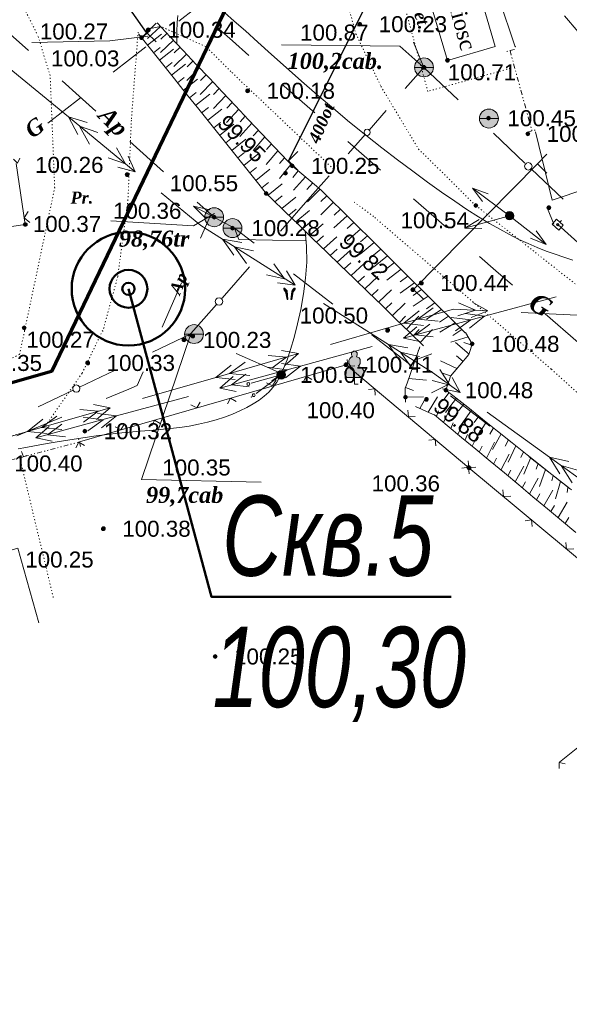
# Model space of a CAD drawing. Header units: millimetres. Extents: x 9396 to 25236, y 15106 to 31102.
# Tile 196 of 256: x 11313 to 11371, y 16550 to 16654. Entities that reach past the tile are written whole.
import ezdxf
from ezdxf.enums import TextEntityAlignment as Align

# ---------------------------------------------------------------- set-up
doc = ezdxf.new("R2010")
doc.units = ezdxf.units.MM
for name, pattern in [('DIVIDE', [1.25, 0.5, -0.25, 0, -0.25, 0, -0.25]), ('DOT', [0.25, 0, -0.25]), ('HIDDEN', [0.375, 0.25, -0.125])]:
    doc.linetypes.add(name, pattern=pattern)
for name, color, linetype, lineweight, true_color in [('1001010', 7, 'Continuous', 9, 0x000000), ('10010110', 7, 'Continuous', 20, 0xa25100), ('10010212', 7, 'Continuous', 9, 0x000000), ('1060000', 7, 'Continuous', 9, 0x000000), ('1070000', 7, 'DOT', 9, 0x000000), ('2030012', 7, 'Continuous', 9, 0x000000), ('21100200', 7, 'HIDDEN', 0, 0x800080), ('3000105', 7, 'DIVIDE', 9, 0x000000), ('3000113', 7, 'Continuous', 9, 0x000000), ('3000130', 7, 'Continuous', 9, 0x000000), ('3000220', 7, 'Continuous', 9, 0x000000), ('3000260', 7, 'Continuous', 9, 0x000000), ('4000210', 7, 'Continuous', 9, 0x000000), ('4000340', 7, 'HIDDEN', 9, 0x000000), ('5010210', 7, 'Continuous', 20, 0x008000), ('5010220', 7, 'Continuous', 30, 0x000000), ('5010420', 7, 'Continuous', 9, 0x000000), ('6011210', 1, 'Continuous', 9, 0xff0000), ('6011300', 1, 'Continuous', 20, 0xff0000), ('8010120', 7, 'Continuous', 20, 0x0080ff), ('9010110', 7, 'Continuous', 9, 0x000000), ('9010120', 7, 'Continuous', 20, 0x000000)]:
    doc.layers.add(name, color=color, linetype=linetype, lineweight=lineweight, true_color=true_color)
for name, color, linetype, lineweight in [('геология', 6, 'Continuous', 50), ('Канализация', 1, 'Continuous', 70), ('Размер', 6, 'Continuous', 18)]:
    doc.layers.add(name, color=color, linetype=linetype, lineweight=lineweight)
doc.styles.add('1', font='timesbi.ttf', dxfattribs={"height": 0.00127})
doc.styles.add('11', font='times.ttf', dxfattribs={"height": 0.001693})
doc.styles.add('12', font='timesbi.ttf', dxfattribs={"height": 0.001693})
doc.styles.add('2', font='timesbi.ttf', dxfattribs={"height": 0.001693})
doc.styles.add('F2', font='arial.ttf', dxfattribs={"height": 0.001693})
doc.styles.add('style1', font='ARIALNI.TTF')

# ---------------------------------------------------------------- blocks, each defined once
blk = doc.blocks.new('SYMBOL21100200')
at = {"true_color": 0x800080}
h = blk.add_hatch(color=216, dxfattribs=at)
edge = h.paths.add_edge_path()
edge.add_arc((0, 0), 0.1, 0, 360)
at = {"color": 216, "linetype": 'Continuous', "lineweight": 0, "true_color": 0x800080}
blk.add_circle((0, 0), 0.1, dxfattribs=at)
blk = doc.blocks.new('SYMBOL4000210')
at = {"true_color": 0xffffff}
blk.add_hatch(color=7, dxfattribs=at).paths.add_polyline_path([(0.05, 1.75), (-0.05, 1.75), (-0.15, 1.65), (-0.15, 1.55), (-0.1, 1.45), (-0.15, 1.45), (-0.25, 1.35), (-0.3, 1.25), (-0.3, 1.1), (-0.25, 1), (-0.2, 0.95), (-0.3, 0.9), (-0.35, 0.85), (-0.4, 0.8), (-0.5, 0.65), (-0.5, 0.5), (-0.4, 0.35), (-0.3, 0.35), (-0.1, 0.35), (0, 0.35), (0.15, 0.35), (0.4, 0.35), (0.45, 0.4), (0.5, 0.5), (0.5, 0.7), (0.4, 0.85), (0.2, 0.95), (0.25, 1), (0.3, 1.1), (0.3, 1.3), (0.25, 1.4), (0.1, 1.45), (0.15, 1.55), (0.15, 1.65)])
at = {"color": 18, "linetype": 'Continuous', "lineweight": 0, "true_color": 0x000000, "flags": 128}
blk.add_lwpolyline([(0.05, 1.75), (-0.05, 1.75), (-0.15, 1.65), (-0.15, 1.55), (-0.1, 1.45), (-0.15, 1.45), (-0.25, 1.35), (-0.3, 1.25), (-0.3, 1.1), (-0.25, 1), (-0.2, 0.95), (-0.3, 0.9), (-0.35, 0.85), (-0.4, 0.8), (-0.5, 0.65), (-0.5, 0.5), (-0.4, 0.35), (-0.3, 0.35), (-0.1, 0.35), (0, 0.35), (0.15, 0.35), (0.4, 0.35), (0.45, 0.4), (0.5, 0.5), (0.5, 0.7), (0.4, 0.85), (0.2, 0.95), (0.25, 1), (0.3, 1.1), (0.3, 1.3), (0.25, 1.4), (0.1, 1.45), (0.15, 1.55), (0.15, 1.65), (0.05, 1.75)], close=True, dxfattribs=at)
blk.add_lwpolyline([(0, 0.35), (0, 0), (0.2, 0)], dxfattribs=at)
blk = doc.blocks.new('SYMBOL5010420')
at = {"true_color": 0xffffff}
h = blk.add_hatch(color=7, dxfattribs=at)
edge = h.paths.add_edge_path()
edge.add_arc((0, 0), 0.5, 0, 360)
at = {"color": 18, "linetype": 'Continuous', "lineweight": 9, "true_color": 0x000000, "flags": 128}
blk.add_lwpolyline([(-0.5, 0), (0.5, 0)], dxfattribs=at)
at = {"color": 18, "linetype": 'Continuous', "lineweight": 9, "true_color": 0x000000}
blk.add_circle((0, 0), 0.5, dxfattribs=at)
blk = doc.blocks.new('SYMBOL4000340')
at = {"true_color": 0x000000}
for points in [[(-0.075, 0), (-0.125, 0.45), (-0.2, 0.55), (-0.25, 0.6), (-0.3, 0.6), (-0.3, 0.55), (-0.275, 0.5), (-0.2, 0.4), (-0.125, 0)], [(0.075, 0), (0.125, 0.425), (0.15, 0.475), (0.2, 0.55), (0.25, 0.6), (0.3, 0.6), (0.3, 0.55), (0.275, 0.5), (0.2, 0.4), (0.125, 0)]]:
    blk.add_hatch(color=18, dxfattribs=at).paths.add_polyline_path(points)
at = {"color": 18, "linetype": 'Continuous', "lineweight": 0, "true_color": 0x000000, "flags": 128}
for points in [[(-0.075, 0), (-0.125, 0.45), (-0.2, 0.55), (-0.25, 0.6), (-0.3, 0.6), (-0.3, 0.55), (-0.275, 0.5), (-0.2, 0.4), (-0.125, 0), (-0.075, 0)], [(0.075, 0), (0.125, 0.425), (0.15, 0.475), (0.2, 0.55), (0.25, 0.6), (0.3, 0.6), (0.3, 0.55), (0.275, 0.5), (0.2, 0.4), (0.125, 0), (0.075, 0)]]:
    blk.add_lwpolyline(points, close=True, dxfattribs=at)
blk = doc.blocks.new('SYMBOL5010220')
at = {"color": 18, "linetype": 'Continuous', "lineweight": 9, "true_color": 0x000000, "flags": 128}
blk.add_lwpolyline([(0.5, 0.5), (0, 0), (0.5, -0.5)], dxfattribs=at)
blk = doc.blocks.new('SYMBOL2030012')
at = {"true_color": 0xffffff}
h = blk.add_hatch(color=7, dxfattribs=at)
edge = h.paths.add_edge_path()
edge.add_arc((0, 0), 0.225, 0, 360)
at = {"true_color": 0x000000}
h = blk.add_hatch(color=18, dxfattribs=at)
edge = h.paths.add_edge_path()
edge.add_arc((0, 0), 0.05, 0, 360)
at = {"color": 18, "linetype": 'Continuous', "lineweight": 0, "true_color": 0x000000}
for radius in [0.225, 0.05]:
    blk.add_circle((0, 0), radius, dxfattribs=at)

msp = doc.modelspace()

# ---------------------------------------------------------------- linework, layer by layer
at = {"layer": '1001010', "color": 253}
for points in [[(11355.78, 16657.08, 0), (11360.84, 16658.57, 0), (11362.98, 16651.3, 0)], [(11362.98, 16651.3, 0), (11357.92, 16649.82, 0), (11355.78, 16657.08, 0)], [(11327.58, 16653.42, 0), (11326.52, 16653.18, 0), (11325.58, 16652.22, 0)], [(11299.04, 16586.03, 0), (11296.88, 16593.74, 0), (11312.48, 16598.22, 0), (11314.72, 16590.32, 0)]]:
    msp.add_polyline3d(points, dxfattribs=at)
at = {"layer": '10010110'}
for points in [[(11329.31, 16651.59, 0), (11329.32, 16652.83, 0), (11329.36, 16653.81, 0), (11329.41, 16654.56, 0)], [(11334.36, 16654.87, 0), (11335.37, 16653.98, 0), (11336.56, 16652.94, 0), (11337.88, 16651.75, 0), (11339.33, 16650.45, 0), (11340.87, 16649.07, 0), (11342.49, 16647.63, 0), (11344.16, 16646.17, 0), (11345.87, 16644.72, 0), (11347.58, 16643.29, 0), (11349.29, 16641.91, 0), (11350.98, 16640.57, 0), (11352.63, 16639.29, 0), (11354.25, 16638.08, 0), (11355.8, 16636.94, 0), (11357.29, 16635.89, 0), (11358.69, 16634.92, 0), (11359.99, 16634.05, 0), (11361.22, 16633.27, 0), (11362.37, 16632.57, 0), (11363.45, 16631.95, 0), (11364.49, 16631.39, 0), (11365.49, 16630.88, 0), (11366.46, 16630.43, 0), (11367.41, 16630.02, 0), (11368.36, 16629.64, 0), (11369.3, 16629.3, 0), (11370.24, 16628.98, 0), (11371.18, 16628.69, 0)], [(11370.29, 16654.53, 0), (11371.75, 16652.84, 0), (11373.34, 16650.9, 0), (11375.05, 16648.7, 0), (11376.85, 16646.25, 0), (11378.72, 16643.52, 0), (11380.62, 16640.52, 0), (11382.54, 16637.24, 0)], [(11312.53, 16608.72, 0), (11313.35, 16608.87, 0), (11314.24, 16609.03, 0), (11315.2, 16609.2, 0), (11316.23, 16609.38, 0), (11317.31, 16609.56, 0), (11318.44, 16609.74, 0), (11319.6, 16609.91, 0), (11320.77, 16610.08, 0), (11321.95, 16610.23, 0), (11323.11, 16610.36, 0), (11324.26, 16610.47, 0), (11325.38, 16610.57, 0), (11326.47, 16610.67, 0), (11327.55, 16610.76, 0), (11328.6, 16610.86, 0), (11329.62, 16610.98, 0), (11330.62, 16611.13, 0), (11331.59, 16611.31, 0), (11332.54, 16611.53, 0), (11333.46, 16611.79, 0), (11334.34, 16612.07, 0), (11335.18, 16612.39, 0), (11335.97, 16612.73, 0), (11336.71, 16613.1, 0), (11337.38, 16613.48, 0), (11338, 16613.87, 0), (11338.54, 16614.28, 0), (11339.03, 16614.71, 0), (11339.47, 16615.2, 0), (11339.87, 16615.76, 0), (11340.24, 16616.43, 0), (11340.6, 16617.21, 0), (11340.96, 16618.14, 0), (11341.33, 16619.23, 0), (11341.7, 16620.5, 0), (11342.08, 16621.93, 0), (11342.42, 16623.47, 0), (11342.71, 16625.1, 0), (11342.92, 16626.78, 0), (11343.04, 16628.48, 0), (11343.03, 16630.16, 0), (11342.87, 16631.79, 0)]]:
    msp.add_polyline3d(points, dxfattribs=at)
at = {"layer": '10010212', "color": 253}
for p, q in [((11327.23, 16653.79), (11328.61, 16652.32)), ((11326.53, 16651.03), (11325.26, 16652.62)), ((11325.58, 16652.22), (11326.28, 16652.78)), ((11327.58, 16653.42), (11326.19, 16652.12)), ((11327.58, 16653.42), (11326.19, 16652.12)), ((11326.21, 16651.43), (11327.7, 16652.61)), ((11326.21, 16651.43), (11327.7, 16652.61)), ((11328.27, 16652.69), (11327.61, 16652.07)), ((11328.96, 16651.96), (11327.59, 16650.64)), ((11328.96, 16651.96), (11327.59, 16650.64)), ((11328.61, 16652.32), (11329.99, 16650.86)), ((11327.8, 16649.44), (11326.53, 16651.03)), ((11326.85, 16650.63), (11327.55, 16651.19)), ((11327.48, 16649.84), (11328.97, 16651.02)), ((11327.48, 16649.84), (11328.97, 16651.02)), ((11330.34, 16650.49), (11328.99, 16649.16)), ((11330.34, 16650.49), (11328.99, 16649.16)), ((11329.65, 16651.23), (11329.01, 16650.61)), ((11329.99, 16650.86), (11331.37, 16649.4)), ((11329.07, 16647.85), (11327.8, 16649.44)), ((11328.12, 16649.04), (11328.82, 16649.6)), ((11328.76, 16648.25), (11330.24, 16649.43)), ((11328.76, 16648.25), (11330.24, 16649.43)), ((11331.03, 16649.76), (11330.4, 16649.15)), ((11331.37, 16649.4), (11332.75, 16647.93)), ((11331.72, 16649.03), (11330.38, 16647.68)), ((11331.72, 16649.03), (11330.38, 16647.68)), ((11332.41, 16648.3), (11331.8, 16647.68)), ((11330.34, 16646.26), (11329.07, 16647.85)), ((11329.39, 16647.45), (11330.09, 16648.01)), ((11330.03, 16646.66), (11331.51, 16647.84)), ((11330.03, 16646.66), (11331.51, 16647.84)), ((11333.1, 16647.57), (11331.78, 16646.2)), ((11333.1, 16647.57), (11331.78, 16646.2)), ((11332.75, 16647.93), (11334.13, 16646.47)), ((11331.62, 16644.67), (11330.34, 16646.26)), ((11330.66, 16645.86), (11331.37, 16646.42)), ((11331.3, 16645.07), (11332.78, 16646.25)), ((11331.3, 16645.07), (11332.78, 16646.25)), ((11333.79, 16646.84), (11333.2, 16646.22)), ((11334.13, 16646.47), (11335.51, 16645.01)), ((11334.48, 16646.11), (11333.17, 16644.72)), ((11334.48, 16646.11), (11333.17, 16644.72)), ((11335.17, 16645.37), (11334.59, 16644.76)), ((11332.89, 16643.08), (11331.62, 16644.67)), ((11331.93, 16644.27), (11332.64, 16644.83)), ((11332.57, 16643.48), (11334.05, 16644.66)), ((11332.57, 16643.48), (11334.05, 16644.66)), ((11335.86, 16644.64), (11334.57, 16643.24)), ((11335.86, 16644.64), (11334.57, 16643.24)), ((11335.51, 16645.01), (11336.89, 16643.54)), ((11334.16, 16641.49), (11332.89, 16643.08)), ((11333.21, 16642.68), (11333.91, 16643.24)), ((11333.84, 16641.89), (11335.32, 16643.07)), ((11333.84, 16641.89), (11335.32, 16643.07)), ((11337.24, 16643.18), (11335.97, 16641.76)), ((11337.24, 16643.18), (11335.97, 16641.76)), ((11336.55, 16643.91), (11335.99, 16643.3)), ((11336.89, 16643.54), (11338.27, 16642.08)), ((11337.93, 16642.45), (11337.38, 16641.84)), ((11338.27, 16642.08), (11339.65, 16640.62)), ((11335.43, 16639.9), (11334.16, 16641.49)), ((11334.48, 16641.09), (11335.18, 16641.65)), ((11335.11, 16640.3), (11336.6, 16641.48)), ((11335.11, 16640.3), (11336.6, 16641.48)), ((11338.62, 16641.72), (11337.37, 16640.29)), ((11338.62, 16641.72), (11337.37, 16640.29)), ((11339.31, 16640.98), (11338.78, 16640.38)), ((11335.75, 16639.5), (11336.45, 16640.07)), ((11340, 16640.25), (11338.76, 16638.81)), ((11340, 16640.25), (11338.76, 16638.81)), ((11339.65, 16640.62), (11341.03, 16639.16)), ((11336.7, 16638.31), (11335.43, 16639.9)), ((11336.38, 16638.71), (11337.87, 16639.89)), ((11336.38, 16638.71), (11337.87, 16639.89)), ((11340.69, 16639.52), (11340.18, 16638.92)), ((11337.97, 16636.72), (11336.7, 16638.31)), ((11337.02, 16637.91), (11337.72, 16638.48)), ((11337.66, 16637.12), (11339.14, 16638.31)), ((11337.66, 16637.12), (11339.14, 16638.31)), ((11341.38, 16638.79), (11340.16, 16637.33)), ((11341.38, 16638.79), (11340.16, 16637.33)), ((11342.13, 16638.13), (11341.56, 16637.44)), ((11338.29, 16636.32), (11338.99, 16636.89)), ((11342.91, 16637.49), (11341.63, 16636.08)), ((11342.91, 16637.49), (11341.63, 16636.08)), ((11342.52, 16637.81), (11344.07, 16636.52)), ((11343.68, 16636.85), (11343.05, 16636.15)), ((11338.95, 16635.55), (11340.43, 16636.74)), ((11338.95, 16635.55), (11340.43, 16636.74)), ((11344.45, 16636.2), (11343.12, 16634.85)), ((11344.45, 16636.2), (11343.12, 16634.85)), ((11340.78, 16633.78), (11339.32, 16635.2)), ((11339.68, 16634.84), (11340.46, 16635.49)), ((11340.41, 16634.14), (11341.88, 16635.34)), ((11340.41, 16634.14), (11341.88, 16635.34)), ((11345.89, 16634.8), (11344.52, 16633.48)), ((11345.89, 16634.8), (11344.52, 16633.48)), ((11345.18, 16635.5), (11344.54, 16634.87)), ((11345.53, 16635.15), (11346.96, 16633.73)), ((11342.24, 16632.37), (11340.78, 16633.78)), ((11341.15, 16633.43), (11341.91, 16634.08)), ((11341.88, 16632.72), (11343.33, 16633.94)), ((11341.88, 16632.72), (11343.33, 16633.94)), ((11346.6, 16634.09), (11345.94, 16633.45)), ((11346.96, 16633.73), (11348.39, 16632.32)), ((11342.61, 16632.01), (11343.36, 16632.66)), ((11347.32, 16633.38), (11345.92, 16632.1)), ((11347.32, 16633.38), (11345.92, 16632.1)), ((11348.03, 16632.67), (11347.33, 16632.03)), ((11343.7, 16630.95), (11342.24, 16632.37)), ((11343.34, 16631.3), (11344.78, 16632.54)), ((11343.34, 16631.3), (11344.78, 16632.54)), ((11348.74, 16631.96), (11347.31, 16630.71)), ((11348.74, 16631.96), (11347.31, 16630.71)), ((11348.39, 16632.32), (11349.82, 16630.9)), ((11345.17, 16629.53), (11343.7, 16630.95)), ((11344.07, 16630.6), (11344.81, 16631.25)), ((11344.8, 16629.89), (11346.23, 16631.14)), ((11344.8, 16629.89), (11346.23, 16631.14)), ((11349.46, 16631.25), (11348.73, 16630.61)), ((11349.82, 16630.9), (11351.24, 16629.48)), ((11346.63, 16628.12), (11345.17, 16629.53)), ((11345.53, 16629.18), (11346.25, 16629.83)), ((11346.26, 16628.47), (11347.68, 16629.74)), ((11346.26, 16628.47), (11347.68, 16629.74)), ((11350.17, 16630.54), (11348.71, 16629.33)), ((11350.17, 16630.54), (11348.71, 16629.33)), ((11350.89, 16629.84), (11350.12, 16629.2)), ((11351.6, 16629.13), (11350.11, 16627.95)), ((11351.6, 16629.13), (11350.11, 16627.95)), ((11351.24, 16629.48), (11352.67, 16628.06)), ((11348.09, 16626.7), (11346.63, 16628.12)), ((11347, 16627.76), (11347.7, 16628.41)), ((11347.73, 16627.06), (11349.12, 16628.34)), ((11347.73, 16627.06), (11349.12, 16628.34)), ((11353.03, 16627.71), (11351.51, 16626.57)), ((11353.03, 16627.71), (11351.51, 16626.57)), ((11352.31, 16628.42), (11351.52, 16627.78)), ((11352.67, 16628.06), (11354.1, 16626.65)), ((11349.55, 16625.29), (11348.09, 16626.7)), ((11348.46, 16626.35), (11349.15, 16627)), ((11349.19, 16625.64), (11350.57, 16626.94)), ((11349.19, 16625.64), (11350.57, 16626.94)), ((11353.74, 16627), (11352.91, 16626.37)), ((11354.1, 16626.65), (11355.52, 16625.23)), ((11349.92, 16624.93), (11350.59, 16625.58)), ((11350.65, 16624.22), (11352.02, 16625.54)), ((11350.65, 16624.22), (11352.02, 16625.54)), ((11354.45, 16626.29), (11352.91, 16625.19)), ((11354.45, 16626.29), (11352.91, 16625.19)), ((11355.17, 16625.58), (11354.3, 16624.95)), ((11351.02, 16623.87), (11349.55, 16625.29)), ((11355.88, 16624.88), (11354.31, 16623.81)), ((11355.88, 16624.88), (11354.31, 16623.81)), ((11355.52, 16625.23), (11356.95, 16623.81)), ((11352.48, 16622.45), (11351.02, 16623.87)), ((11351.38, 16623.52), (11352.04, 16624.17)), ((11352.11, 16622.81), (11353.47, 16624.14)), ((11352.11, 16622.81), (11353.47, 16624.14)), ((11356.59, 16624.17), (11355.7, 16623.54)), ((11357.31, 16623.46), (11355.71, 16622.43)), ((11357.31, 16623.46), (11355.71, 16622.43)), ((11356.95, 16623.81), (11358.38, 16622.4)), ((11353.94, 16621.04), (11352.48, 16622.45)), ((11352.84, 16622.1), (11353.49, 16622.75)), ((11353.58, 16621.39), (11354.91, 16622.74)), ((11353.58, 16621.39), (11354.91, 16622.74)), ((11358.02, 16622.75), (11357.09, 16622.13)), ((11358.38, 16622.4), (11359.8, 16620.98)), ((11354.31, 16620.68), (11354.93, 16621.33)), ((11355.04, 16619.98), (11356.36, 16621.34)), ((11355.04, 16619.98), (11356.36, 16621.34)), ((11358.73, 16622.04), (11357.11, 16621.05)), ((11358.73, 16622.04), (11357.11, 16621.05)), ((11359.45, 16621.33), (11358.49, 16620.72)), ((11355.4, 16619.62), (11353.94, 16621.04)), ((11360.1, 16620.58), (11358.29, 16619.99)), ((11360.1, 16620.58), (11358.29, 16619.99)), ((11354.32, 16617.6), (11354.99, 16619.52)), ((11354.82, 16619.04), (11354.96, 16619.35)), ((11360.22, 16618.73), (11358.77, 16619.96)), ((11360.22, 16618.73), (11358.77, 16619.96)), ((11360.5, 16619.69), (11359.64, 16619.95)), ((11354.49, 16618.08), (11356.26, 16618.77)), ((11354.49, 16618.08), (11356.26, 16618.77)), ((11359.57, 16617.96), (11358.88, 16618.54)), ((11353.66, 16615.68), (11354.32, 16617.6)), ((11354.16, 16617.12), (11354.81, 16617.09)), ((11358.92, 16617.2), (11357.2, 16618.02)), ((11358.92, 16617.2), (11357.2, 16618.02)), ((11353.82, 16616.16), (11355.72, 16615.99)), ((11353.82, 16616.16), (11355.72, 16615.99)), ((11358.25, 16616.44), (11357.4, 16616.72)), ((11353.49, 16615.19), (11354.34, 16614.9)), ((11357.94, 16615.48), (11356.23, 16614.64)), ((11357.94, 16615.48), (11356.23, 16614.64)), ((11353.48, 16614.18), (11355.38, 16614.2)), ((11353.48, 16614.18), (11355.38, 16614.2)), ((11355.89, 16612.6), (11356.86, 16614.23)), ((11355.89, 16612.6), (11356.86, 16614.23)), ((11358.09, 16614.67), (11357.55, 16613.95)), ((11358.89, 16614.06), (11357.71, 16612.57)), ((11358.89, 16614.06), (11357.71, 16612.57)), ((11358.5, 16614.37), (11360.07, 16613.12)), ((11356.34, 16612.4), (11354.55, 16613.2)), ((11354.99, 16613), (11355.51, 16613.87)), ((11357.51, 16611.5), (11358.3, 16613.23)), ((11357.51, 16611.5), (11358.3, 16613.23)), ((11359.67, 16613.43), (11359.11, 16612.73)), ((11360.07, 16613.12), (11361.64, 16611.86)), ((11356.75, 16612.13), (11356.99, 16612.73)), ((11359.02, 16610.24), (11359.84, 16611.96)), ((11359.02, 16610.24), (11359.84, 16611.96)), ((11360.46, 16612.8), (11359.36, 16611.25)), ((11360.46, 16612.8), (11359.36, 16611.25)), ((11361.24, 16612.17), (11360.76, 16611.49)), ((11361.64, 16611.86), (11363.21, 16610.6)), ((11359.4, 16609.93), (11357.89, 16611.19)), ((11358.27, 16610.87), (11358.52, 16611.48)), ((11362.03, 16611.55), (11361.02, 16609.94)), ((11362.03, 16611.55), (11361.02, 16609.94)), ((11362.81, 16610.92), (11362.4, 16610.25)), ((11360.92, 16608.67), (11359.4, 16609.93)), ((11359.78, 16609.61), (11360.05, 16610.23)), ((11360.54, 16608.99), (11361.37, 16610.69)), ((11360.54, 16608.99), (11361.37, 16610.69)), ((11363.6, 16610.29), (11362.68, 16608.63)), ((11363.6, 16610.29), (11362.68, 16608.63)), ((11363.21, 16610.6), (11364.78, 16609.35)), ((11361.29, 16608.36), (11361.58, 16608.98)), ((11362.05, 16607.73), (11362.91, 16609.42)), ((11362.05, 16607.73), (11362.91, 16609.42)), ((11364.38, 16609.66), (11364.04, 16609.01)), ((11365.17, 16609.03), (11364.34, 16607.32)), ((11365.17, 16609.03), (11364.34, 16607.32)), ((11364.78, 16609.35), (11366.35, 16608.09)), ((11362.43, 16607.41), (11360.92, 16608.67)), ((11362.81, 16607.1), (11363.11, 16607.72)), ((11363.57, 16606.47), (11364.45, 16608.15)), ((11363.57, 16606.47), (11364.45, 16608.15)), ((11365.95, 16608.4), (11365.68, 16607.78)), ((11366.74, 16607.78), (11366, 16606.02)), ((11366.74, 16607.78), (11366, 16606.02)), ((11366.35, 16608.09), (11367.92, 16606.83)), ((11363.94, 16606.16), (11362.43, 16607.41)), ((11365.08, 16605.21), (11365.99, 16606.88)), ((11365.08, 16605.21), (11365.99, 16606.88)), ((11367.52, 16607.15), (11367.32, 16606.56)), ((11367.92, 16606.83), (11369.49, 16605.58)), ((11365.46, 16604.9), (11363.94, 16606.16)), ((11364.32, 16605.84), (11364.64, 16606.47)), ((11366.59, 16603.95), (11367.52, 16605.61)), ((11366.59, 16603.95), (11367.52, 16605.61)), ((11368.31, 16606.52), (11367.67, 16604.73)), ((11368.31, 16606.52), (11367.67, 16604.73)), ((11369.09, 16605.89), (11368.95, 16605.33)), ((11366.97, 16603.64), (11365.46, 16604.9)), ((11365.84, 16604.58), (11366.18, 16605.22)), ((11369.88, 16605.26), (11369.34, 16603.44)), ((11369.88, 16605.26), (11369.34, 16603.44)), ((11370.66, 16604.63), (11370.59, 16604.11)), ((11368.49, 16602.38), (11366.97, 16603.64)), ((11367.35, 16603.32), (11367.71, 16603.97)), ((11368.11, 16602.7), (11369.06, 16604.34)), ((11368.11, 16602.7), (11369.06, 16604.34)), ((11368.87, 16602.07), (11369.24, 16602.72)), ((11369.62, 16601.44), (11370.6, 16603.07)), ((11369.62, 16601.44), (11370.6, 16603.07)), ((11370, 16601.12), (11368.49, 16602.38)), ((11370.38, 16600.81), (11370.77, 16601.46)), ((11371.51, 16599.87), (11370, 16601.12))]:
    msp.add_line(p, q, dxfattribs=at)
for points in [[(11341.03, 16639.16, 0), (11341.5, 16638.66, 0), (11342.52, 16637.81, 0)], [(11339.32, 16635.2, 0), (11338.76, 16635.74, 0), (11337.97, 16636.72, 0)], [(11344.07, 16636.52, 0), (11344.58, 16636.1, 0), (11345.53, 16635.15, 0)], [(11359.85, 16621.01, 0), (11360.54, 16619.82, 0), (11360.35, 16619.21, 0)], [(11360.35, 16619.21, 0), (11360.2, 16618.71, 0), (11359.24, 16617.58, 0)], [(11359.24, 16617.58, 0), (11358.24, 16616.4, 0), (11358.1, 16615.96, 0)], [(11353.48, 16613.67, 0), (11353.47, 16615.12, 0), (11353.66, 16615.68, 0)], [(11358.1, 16615.96, 0), (11357.76, 16614.92, 0), (11358.49, 16614.37, 0)], [(11357.89, 16611.19, 0), (11356.54, 16612.31, 0), (11356.34, 16612.4, 0)], [(11369.49, 16605.58, 0), (11370.92, 16604.43, 0), (11371.09, 16604.38, 0)]]:
    msp.add_polyline3d(points, dxfattribs=at)
at = {"layer": '1060000', "color": 253}
for points in [[(11326.25, 16652.38, 125.68), (11322.22, 16651.88, 0), (11313.99, 16651.71, 0)], [(11355.44, 16649.08, 0), (11352.9, 16651.33, 0), (11340.37, 16651.48, 0)], [(11333.3, 16633.62, 0), (11331.07, 16632.31, 0), (11322.34, 16632.84, 0)], [(11335.4, 16632.08, 0), (11335.85, 16630.87, 0), (11343, 16630.74, 0)], [(11330.78, 16620.88, 0), (11325.58, 16605.46, 0), (11338.24, 16605.2, 0)]]:
    msp.add_polyline3d(points, dxfattribs=at)
at = {"layer": '1070000', "color": 253}
for p, q in [((11350.1, 16633.3), (11347.98, 16634.89)), ((11360.92, 16634.46), (11376.82, 16621.92)), ((11368.89, 16617.16), (11350.1, 16633.3)), ((11377.04, 16609.78), (11368.89, 16617.16)), ((11312.71, 16607.73), (11316.3, 16592.76))]:
    msp.add_line(p, q, dxfattribs=at)
for points in [[(11347.72, 16667.96, 0), (11345.84, 16665.75, 0), (11346.13, 16661.61, 0), (11346.93, 16657.38, 0), (11348.25, 16652.61, 0), (11350.89, 16647.06, 0), (11354.86, 16640.44, 0), (11360.92, 16634.46, 0)], [(11309.58, 16661.63, 0), (11312.56, 16656.55, 0), (11314.6, 16652.47, 0)], [(11364.56, 16648.97, 0), (11355.85, 16646.54, 0), (11352.83, 16657.63, 0), (11360.63, 16660.02, 0)], [(11307.18, 16616.13, 0), (11312.68, 16618.7, 0), (11313.21, 16621.21, 0), (11316.39, 16636.33, 0), (11315.91, 16648.23, 0), (11314.6, 16652.47, 0)], [(11325.21, 16652.82, 0), (11324.5, 16643.48, 0), (11324.14, 16635.04, 0), (11323.06, 16626.95, 0), (11321.44, 16621.02, 0)], [(11345.87, 16638.33, 0), (11335.02, 16648.64, 0), (11332.37, 16651.29, 0), (11327.58, 16653.42, 0)], [(11321.62, 16621.56, 0), (11319.29, 16616.71, 0), (11315.38, 16611.1, 0), (11309.03, 16609.25, 0)]]:
    msp.add_polyline3d(points, dxfattribs=at)
at = {"layer": '3000105', "color": 253}
for p, q in [((11365.02, 16650.98, 71.51), (11363.96, 16650.69, 71.51)), ((11364.54, 16650.85), (11366.86, 16642.35, 143.02)), ((11366.38, 16642.22, 71.51), (11367.44, 16642.51, 71.51)), ((11319.13, 16608.95), (11318.85, 16610.02)), ((11310.34, 16607.16), (11319, 16609.44))]:
    msp.add_line(p, q, dxfattribs=at)
at = {"layer": '3000113', "color": 253}
for p, q in [((11365.09, 16651.26), (11360.01, 16666.49)), ((11368.5, 16634.14, 184.97), (11369.18, 16632.5, 38.55))]:
    msp.add_line(p, q, dxfattribs=at)
msp.add_polyline3d([(11405.12, 16647.18, 0), (11369, 16635.04, 0), (11367.23, 16642.26, 0)], dxfattribs=at)
at = {"layer": '3000113'}
msp.add_point((11365.09, 16651.26), dxfattribs=at)
at = {"layer": '3000130', "color": 253}
for p, q in [((11369.99, 16632.88), (11369.82, 16632.7)), ((11369.59, 16632.44), (11375.7, 16626.92))]:
    msp.add_line(p, q, dxfattribs=at)
for points in [[(11369.01, 16632.49, 0), (11369.69, 16631.87, 0), (11370.16, 16632.39, 0), (11369.47, 16633.01, 0), (11369.01, 16632.49, 0)], [(11369.58, 16632.32, 0), (11369.64, 16632.34, 0), (11369.69, 16632.38, 0), (11369.7, 16632.44, 0), (11369.69, 16632.5, 0), (11369.64, 16632.54, 0), (11369.58, 16632.56, 0), (11369.53, 16632.54, 0), (11369.48, 16632.5, 0), (11369.47, 16632.44, 0), (11369.48, 16632.38, 0), (11369.53, 16632.34, 0), (11369.58, 16632.32, 0)]]:
    msp.add_polyline3d(points, close=True, dxfattribs=at)
at = {"layer": '3000220', "color": 253}
for p, q in [((11312.71, 16607.74), (11313.46, 16608)), ((11313.08, 16607.87), (11312.89, 16608.44))]:
    msp.add_line(p, q, dxfattribs=at)
at = {"layer": '3000260', "color": 253}
for q in [(11360.2, 16606.72), (11369.78, 16575.56)]:
    msp.add_line((11383.88, 16586.94), q, dxfattribs=at)
for points in [[(11312.31, 16638.91, 0), (11313.28, 16632.46, 0), (11310.12, 16631.99, 0), (11309.14, 16638.43, 0)], [(11312.04, 16639.38, 0), (11312.46, 16638.94, 0), (11312.71, 16639.48, 0)], [(11313.58, 16633.82, 0), (11313.18, 16633.15, 0), (11313.76, 16632.66, 0)], [(11348.13, 16617.49, 0), (11347.4, 16617.45, 0), (11347.33, 16618.17, 0)], [(11360.2, 16606.72, 0), (11347.2, 16617.62, 0), (11319, 16609.44, 0)], [(11339.8, 16616, 0), (11339.43, 16615.37, 0), (11338.8, 16615.71, 0)], [(11343.59, 16616.05, 0), (11342.99, 16616.4, 0), (11342.69, 16615.79, 0)], [(11350.28, 16614.38, 0), (11350.23, 16615.07, 0), (11349.56, 16614.99, 0)], [(11335.57, 16613.73, 0), (11334.97, 16614.07, 0), (11334.67, 16613.47, 0)], [(11331.79, 16613.67, 0), (11331.41, 16613.04, 0), (11330.78, 16613.38, 0)], [(11354.52, 16612.13, 0), (11353.79, 16612.09, 0), (11353.72, 16612.8, 0)], [(11323.77, 16611.35, 0), (11323.4, 16610.72, 0), (11322.77, 16611.05, 0)], [(11327.55, 16611.4, 0), (11326.95, 16611.75, 0), (11326.65, 16611.14, 0)], [(11319.54, 16609.08, 0), (11318.94, 16609.42, 0), (11318.64, 16608.82, 0)], [(11356.68, 16609.02, 0), (11356.63, 16609.71, 0), (11355.96, 16609.62, 0)], [(11360.21, 16606.06, 0), (11360.15, 16606.76, 0), (11359.46, 16606.68, 0)], [(11360.92, 16606.77, 0), (11360.19, 16606.73, 0), (11360.12, 16607.44, 0)], [(11364.61, 16603.69, 0), (11363.86, 16603.66, 0), (11363.77, 16604.39, 0)], [(11366.88, 16600.48, 0), (11366.82, 16601.19, 0), (11366.13, 16601.11, 0)], [(11371.28, 16598.12, 0), (11370.53, 16598.09, 0), (11370.44, 16598.82, 0)], [(11370.36, 16575.39, 0), (11369.73, 16575.52, 0), (11369.74, 16574.89, 0)]]:
    msp.add_polyline3d(points, dxfattribs=at)
at = {"layer": '5010210'}
for p, q in [((11313.61, 16650.85), (11310.04, 16654.05)), ((11317.18, 16647.64), (11318.97, 16646.04)), ((11318.97, 16646.04), (11320.75, 16644.44)), ((11327.9, 16638.03), (11324.33, 16641.23)), ((11331.47, 16634.82), (11333.26, 16633.22)), ((11331.82, 16631), (11332.84, 16633.35)), ((11337.48, 16630.47), (11335.4, 16632.08)), ((11341.63, 16627.24), (11345.79, 16624.01)), ((11329.79, 16626.29), (11327.77, 16621.58)), ((11352.02, 16619.17), (11349.94, 16620.78)), ((11354.1, 16617.55), (11352.02, 16619.17)), ((11321.85, 16614.05), (11324.22, 16615.04)), ((11358.25, 16614.32), (11362.41, 16611.1)), ((11317.13, 16612.07), (11312.4, 16610.09)), ((11368.64, 16606.25), (11366.57, 16607.87)), ((11370.72, 16604.64), (11368.64, 16606.25))]:
    msp.add_line(p, q, dxfattribs=at)
msp.add_polyline3d([(11324.22, 16615.04, 0), (11325.1, 16615.41, 0), (11325.74, 16616.88, 0)], dxfattribs=at)
at = {"layer": '5010220', "color": 253}
for p, q in [((11326.11, 16652.77), (11315.27, 16668.14)), ((11349.04, 16655.18), (11341.11, 16639.19)), ((11354.35, 16625.58), (11367.45, 16638.88))]:
    msp.add_line(p, q, dxfattribs=at)
at = {"layer": '6011210'}
for p, q in [((11364.5, 16633.38), (11360.57, 16636.31)), ((11335.4, 16632.08), (11331.07, 16634.38)), ((11364.5, 16633.38), (11359.78, 16632.05)), ((11364.5, 16633.38), (11368.35, 16630.35))]:
    msp.add_line(p, q, dxfattribs=at)
for points in [[(11361.64, 16634.89, 0), (11360.57, 16636.31, 0), (11360.57, 16636.31, 0), (11362.23, 16635.69, 0)], [(11332.34, 16633.14, 0), (11331.07, 16634.38, 0), (11331.07, 16634.38, 0), (11332.81, 16634.02, 0)], [(11361.55, 16632.03, 0), (11359.78, 16632.05, 0), (11359.78, 16632.05, 0), (11361.28, 16632.99, 0)], [(11367.32, 16631.79, 0), (11368.35, 16630.35, 0), (11368.35, 16630.35, 0), (11366.7, 16631.01, 0)]]:
    msp.add_polyline3d(points, dxfattribs=at)
at = {"layer": '6011300'}
for p, q in [((11311.57, 16648.98), (11317.84, 16643.83)), ((11317.84, 16643.83), (11324.91, 16638.04)), ((11317.84, 16643.83), (11319.84, 16643.23)), ((11317.84, 16643.83), (11318.83, 16641.99)), ((11334.12, 16630.91), (11341.83, 16626.02)), ((11334.12, 16630.91), (11336.18, 16630.55)), ((11334.12, 16630.91), (11335.32, 16629.2)), ((11369.42, 16624.81), (11361.83, 16622.75)), ((11344.83, 16624.11), (11351.68, 16619.76)), ((11353.32, 16622), (11354.95, 16623.3)), ((11361.83, 16622.75), (11353.29, 16620.43)), ((11361.83, 16622.75), (11359.82, 16623.03)), ((11361.83, 16622.75), (11360.24, 16621.49)), ((11365.73, 16623.15), (11373.8, 16622.75)), ((11345.56, 16619.77), (11353.32, 16622)), ((11353.32, 16622), (11355.39, 16621.76)), ((11349.98, 16619.53), (11342.39, 16617.47)), ((11351.68, 16619.76), (11353.73, 16619.4)), ((11351.68, 16619.76), (11352.87, 16618.05)), ((11333.42, 16616.28), (11342.16, 16618.79)), ((11333.42, 16616.28), (11335.04, 16617.58)), ((11342.39, 16617.47), (11333.85, 16615.15)), ((11342.39, 16617.47), (11340.38, 16617.75)), ((11342.39, 16617.47), (11340.79, 16616.21)), ((11325.66, 16614.04), (11333.42, 16616.28)), ((11333.42, 16616.28), (11335.49, 16616.04)), ((11330.53, 16614.25), (11322.94, 16612.19)), ((11313.52, 16610.55), (11322.26, 16613.07)), ((11313.52, 16610.55), (11315.14, 16611.85)), ((11322.94, 16612.19), (11314.41, 16609.87)), ((11322.94, 16612.19), (11320.93, 16612.47)), ((11322.94, 16612.19), (11321.35, 16610.92)), ((11362.14, 16612.61), (11368.72, 16607.85)), ((11313.52, 16610.55), (11315.59, 16610.32)), ((11368.72, 16607.85), (11370.75, 16607.37)), ((11368.72, 16607.85), (11369.81, 16606.07))]:
    msp.add_line(p, q, dxfattribs=at)
for points in [[(11319.02, 16642.87, 0), (11320.96, 16642.19, 0), (11319.02, 16642.87, 0), (11320.08, 16640.96, 0)], [(11322.92, 16640.58, 0), (11323.89, 16638.88, 0), (11322.03, 16639.5, 0)], [(11324.16, 16639.69, 0), (11324.91, 16638.04, 0), (11323.06, 16638.52, 0)], [(11327.65, 16635.79, 0), (11331.84, 16632.36, 0), (11334.12, 16630.91, 0)], [(11335.4, 16630.1, 0), (11337.41, 16629.65, 0), (11335.4, 16630.1, 0), (11336.69, 16628.33, 0)], [(11339.55, 16628.29, 0), (11340.71, 16626.72, 0), (11338.8, 16627.11, 0)], [(11340.89, 16627.56, 0), (11341.83, 16626.02, 0), (11339.94, 16626.27, 0)], [(11353.32, 16622, 0), (11358.55, 16623.5, 0), (11362.2, 16623.32, 0)], [(11354.78, 16622.42, 0), (11356.43, 16623.62, 0), (11354.78, 16622.42, 0), (11356.94, 16622.21, 0)], [(11359.1, 16624.17, 0), (11360.89, 16623.39, 0), (11359.03, 16622.78, 0)], [(11360.62, 16624.2, 0), (11362.2, 16623.32, 0), (11360.44, 16622.61, 0)], [(11360.41, 16622.36, 0), (11358.79, 16621.2, 0), (11360.41, 16622.36, 0), (11358.3, 16622.62, 0)], [(11355.02, 16620.07, 0), (11353.29, 16620.43, 0), (11354.7, 16621.64, 0)], [(11356.42, 16620.55, 0), (11354.53, 16620.76, 0), (11356.05, 16621.9, 0)], [(11340.38, 16619.11, 0), (11342.16, 16618.79, 0), (11340.73, 16617.55, 0)], [(11351.68, 16619.76, 0), (11356.36, 16616.78, 0), (11359.26, 16614.69, 0)], [(11338.96, 16618.6, 0), (11340.9, 16618.43, 0), (11339.34, 16617.25, 0)], [(11352.96, 16618.94, 0), (11354.96, 16618.5, 0), (11352.96, 16618.94, 0), (11354.24, 16617.18, 0)], [(11334.88, 16616.7, 0), (11336.53, 16617.9, 0), (11334.88, 16616.7, 0), (11337.04, 16616.48, 0)], [(11340.96, 16617.08, 0), (11339.35, 16615.92, 0), (11340.96, 16617.08, 0), (11338.86, 16617.34, 0)], [(11357.12, 16617.1, 0), (11358.19, 16615.46, 0), (11356.3, 16615.96, 0)], [(11335.58, 16614.79, 0), (11333.85, 16615.15, 0), (11335.25, 16616.36, 0)], [(11336.97, 16615.27, 0), (11335.08, 16615.48, 0), (11336.61, 16616.62, 0)], [(11358.42, 16616.28, 0), (11359.26, 16614.69, 0), (11357.4, 16615.05, 0)], [(11308.81, 16614.97, 0), (11310.09, 16610.98, 0), (11311.36, 16609.93, 0), (11313.52, 16610.55, 0)], [(11319.05, 16612.87, 0), (11321, 16612.7, 0), (11319.44, 16611.53, 0)], [(11320.48, 16613.39, 0), (11322.26, 16613.07, 0), (11320.83, 16611.82, 0)], [(11314.98, 16610.97, 0), (11316.63, 16612.18, 0), (11314.98, 16610.97, 0), (11317.14, 16610.76, 0)], [(11321.52, 16611.8, 0), (11319.9, 16610.63, 0), (11321.52, 16611.8, 0), (11319.41, 16612.06, 0)], [(11316.13, 16609.51, 0), (11314.41, 16609.87, 0), (11315.81, 16611.08, 0)], [(11317.53, 16609.99, 0), (11315.64, 16610.2, 0), (11317.16, 16611.34, 0)], [(11368.72, 16607.85, 0), (11373.33, 16604.52, 0), (11376.13, 16602.52, 0)], [(11369.95, 16606.96, 0), (11371.93, 16606.4, 0), (11369.95, 16606.96, 0), (11371.13, 16605.12, 0)]]:
    msp.add_polyline3d(points, dxfattribs=at)
at = {"layer": '8010120'}
for p, q in [((11329.51, 16653.97), (11331.24, 16655.32)), ((11335.19, 16651.87), (11333.45, 16653.39)), ((11336.93, 16650.35), (11335.19, 16651.87)), ((11326.04, 16651.27), (11322.58, 16648.57)), ((11340.42, 16647.31), (11343.9, 16644.28)), ((11317.38, 16644.52), (11319.11, 16645.87)), ((11315.65, 16643.17), (11317.38, 16644.52)), ((11349.12, 16639.72), (11347.38, 16641.24)), ((11350.86, 16638.2), (11349.12, 16639.72)), ((11354.34, 16635.16), (11357.83, 16632.12)), ((11363.05, 16627.56), (11361.31, 16629.08)), ((11364.79, 16626.04), (11363.05, 16627.56)), ((11368.27, 16623), (11371.76, 16619.96))]:
    msp.add_line(p, q, dxfattribs=at)
at = {"layer": '9010110', "color": 253}
for q in [(11337.16, 16615.65), (11337.68, 16614.57)]:
    msp.add_line((11340.34, 16616.54), q, dxfattribs=at)
for points in [[(11337.02, 16615.57, 0), (11337, 16615.65, 0), (11336.94, 16615.7, 0), (11336.87, 16615.72, 0), (11336.79, 16615.7, 0), (11336.74, 16615.65, 0), (11336.72, 16615.57, 0), (11336.74, 16615.5, 0), (11336.79, 16615.44, 0), (11336.87, 16615.42, 0), (11336.94, 16615.44, 0), (11337, 16615.5, 0), (11337.02, 16615.57, 0)], [(11337.59, 16614.39, 0), (11337.57, 16614.47, 0), (11337.52, 16614.52, 0), (11337.44, 16614.54, 0), (11337.37, 16614.52, 0), (11337.31, 16614.47, 0), (11337.29, 16614.39, 0), (11337.31, 16614.32, 0), (11337.37, 16614.26, 0), (11337.44, 16614.24, 0), (11337.52, 16614.26, 0), (11337.57, 16614.32, 0), (11337.59, 16614.39, 0)]]:
    msp.add_polyline3d(points, close=True, dxfattribs=at)
at = {"layer": '9010110'}
msp.add_point((11337.17, 16614.19), dxfattribs=at)
at = {"layer": '9010120', "color": 253}
for p, q in [((11354.32, 16651.74), (11355.44, 16649.08)), ((11355.44, 16649.08), (11353.47, 16646.84)), ((11355.44, 16649.08), (11359.04, 16645.66)), ((11349.63, 16642.44), (11351.43, 16644.5)), ((11347.42, 16639.92), (11349.27, 16642.02)), ((11366.11, 16638.96), (11362.8, 16642.1)), ((11370.15, 16635.12), (11366.77, 16638.33)), ((11345.42, 16637.62), (11343.42, 16635.33)), ((11343.42, 16635.33), (11340.26, 16631.73)), ((11334.09, 16624.67), (11336.98, 16627.98)), ((11330.55, 16620.62), (11333.51, 16624)), ((11326.74, 16618.95), (11330.78, 16620.88)), ((11335.57, 16618.79), (11340.05, 16616.83)), ((11322.71, 16617.02), (11319, 16615.25)), ((11318.27, 16614.9), (11314.64, 16613.16))]:
    msp.add_line(p, q, dxfattribs=at)
for points in [[(11349.43, 16641.88, 0), (11349.59, 16641.92, 0), (11349.71, 16642.04, 0), (11349.76, 16642.21, 0), (11349.71, 16642.37, 0), (11349.59, 16642.49, 0), (11349.43, 16642.54, 0), (11349.26, 16642.49, 0), (11349.14, 16642.37, 0), (11349.1, 16642.21, 0), (11349.14, 16642.04, 0), (11349.26, 16641.92, 0), (11349.43, 16641.88, 0)], [(11366.47, 16638.21, 0), (11366.68, 16638.26, 0), (11366.82, 16638.41, 0), (11366.88, 16638.61, 0), (11366.82, 16638.81, 0), (11366.68, 16638.96, 0), (11366.47, 16639.01, 0), (11366.27, 16638.96, 0), (11366.13, 16638.81, 0), (11366.07, 16638.61, 0), (11366.13, 16638.41, 0), (11366.27, 16638.26, 0), (11366.47, 16638.21, 0)], [(11333.77, 16623.9, 0), (11333.96, 16623.96, 0), (11334.11, 16624.1, 0), (11334.16, 16624.3, 0), (11334.11, 16624.5, 0), (11333.96, 16624.64, 0), (11333.77, 16624.69, 0), (11333.57, 16624.64, 0), (11333.42, 16624.5, 0), (11333.37, 16624.3, 0), (11333.42, 16624.1, 0), (11333.57, 16623.96, 0), (11333.77, 16623.9, 0)], [(11318.68, 16614.71, 0), (11318.87, 16614.76, 0), (11319.01, 16614.9, 0), (11319.06, 16615.09, 0), (11319.01, 16615.28, 0), (11318.87, 16615.42, 0), (11318.68, 16615.47, 0), (11318.49, 16615.42, 0), (11318.35, 16615.28, 0), (11318.3, 16615.09, 0), (11318.35, 16614.9, 0), (11318.49, 16614.76, 0), (11318.68, 16614.71, 0)]]:
    msp.add_polyline3d(points, close=True, dxfattribs=at)
at = {"layer": 'геология', "lineweight": 50}
msp.add_lwpolyline([(11358.33, 16593.06), (11332.96, 16593.06), (11324.19, 16625.65)], dxfattribs=at)
at = {"layer": 'геология'}
for radius in [2, 0.646]:
    msp.add_circle((11324.19, 16625.65), radius, dxfattribs=at)
at = {"layer": 'Канализация'}
msp.add_lwpolyline([(11350.05, 16671.29), (11340.48, 16667.85), (11316.05, 16616.91), (11288.98, 16609.19), (11254.53, 16599.99), (11201.23, 16584.31), (11180.29, 16577.8), (11157.85, 16566.78), (11102.69, 16548.93), (11044.59, 16529.4), (10972.98, 16505.86), (10918.39, 16488.39), (10870.17, 16475.22), (10785.9, 16449.85), (10733.15, 16433.24), (10677.76, 16413.94), (10613.11, 16390.32), (10568.09, 16376.54), (10551.48, 16423.26), (10534.38, 16471.15), (10517.42, 16523.56), (10498.46, 16582.46), (10496.1, 16589.98)], dxfattribs=at)
at = {"layer": 'Размер', "lineweight": 50}
msp.add_circle((11324.19, 16625.65), 6, dxfattribs=at)

# ---------------------------------------------------------------- block references
at = {"layer": '2030012', "color": 253, "xscale": 2, "yscale": 2, "zscale": 2}
for p in [(11364.5, 16633.38), (11340.34, 16616.54)]:
    msp.add_blockref('SYMBOL2030012', p, dxfattribs=at)
at = {"layer": '21100200', "xscale": 2, "yscale": 2, "zscale": 2}
for p in [(11348.66, 16653.65, 200.47), (11326.28, 16653.03, 200.07), (11326.3, 16653.06, 200.69), (11325.58, 16652.22, 200.54), (11357.92, 16649.82, 201.42), (11355.44, 16649.08, 201.74), (11336.8, 16646.6, 200.36), (11362.27, 16643.7, 200.9), (11366.42, 16642.04, 200.96), (11324.06, 16637.72, 200.52), (11340.8, 16637.88, 199.9), (11341.5, 16638.66, 200.5), (11338.76, 16635.74, 201.1), (11360.92, 16634.46, 201.08), (11368.64, 16634.24, 200.69), (11313.28, 16632.46, 200.74), (11333.26, 16633.22, 200.72), (11335.19, 16632.07, 200.56), (11355.16, 16626.26, 200.88), (11354.26, 16625.56, 199.64), (11313.16, 16621.52, 200.54), (11351.6, 16621.26, 201.01), (11330.07, 16620.24, 200.46), (11330.99, 16620.66, 200.7), (11360.54, 16619.82, 200.96), (11319.88, 16617.8, 200.66), (11347.2, 16617.62, 200.82), (11340.34, 16616.54, 200.15), (11357.76, 16614.92, 200.96), (11353.48, 16614.18, 200.8), (11355.7, 16613.96, 199.76), (11319.58, 16610.58, 200.63), (11360.2, 16606.72, 200.72), (11321.54, 16600.26, 200.76), (11333.36, 16586.74, 200.5)]:
    msp.add_blockref('SYMBOL21100200', p, dxfattribs=at)
at = {"layer": '4000210', "color": 253, "xscale": 2, "yscale": 2, "zscale": 2}
msp.add_blockref('SYMBOL4000210', (11348.09, 16615.56), dxfattribs=at)
at = {"layer": '4000340', "color": 253, "xscale": 2, "yscale": 2, "zscale": 2}
msp.add_blockref('SYMBOL4000340', (11341.21, 16624.52), dxfattribs=at)
at = {"layer": '5010220', "color": 253, "xscale": 2, "yscale": 2, "zscale": 2}
for p in [(11326.11, 16652.77), (11341.11, 16639.19), (11367.45, 16638.88), (11354.35, 16625.58)]:
    msp.add_blockref('SYMBOL5010220', p, dxfattribs=at)
at = {"layer": '5010420', "color": 253, "xscale": 2, "yscale": 2, "zscale": 2}
for p in [(11355.44, 16649.08), (11362.31, 16643.66, 99.25), (11333.26, 16633.22), (11335.19, 16632.07), (11331.13, 16620.86)]:
    msp.add_blockref('SYMBOL5010420', p, dxfattribs=at)

# ---------------------------------------------------------------- texts
at = {"layer": '1001010', "color": 253, "style": '11'}
msp.add_text('chiosc', height=1.693, rotation=285, dxfattribs=at).set_placement((11358.5, 16657.27), align=Align.MIDDLE_LEFT)
at = {"layer": '1070000', "color": 253, "style": '1'}
msp.add_text('bet.', height=1.27, rotation=287.6, dxfattribs=at).set_placement((11354.69, 16655.86), align=Align.MIDDLE_LEFT)
msp.add_text('Pr.', height=1.27, dxfattribs=at).set_placement((11318.07, 16635.3), align=Align.MIDDLE_LEFT)
at = {"layer": '21100200', "color": 253, "style": 'F2'}
for s, p in [('100.23', (11350.66, 16653.65, 200.47)), ('100.27', (11314.82, 16652.88)), ('100.34', (11328.3, 16653.06, 200.69)), ('100.87', (11342.34, 16652.76, 201.74)), ('100.03', (11316, 16650.03, 0.01)), ('100.71', (11357.96, 16648.56, 201.42)), ('100.18', (11338.8, 16646.6, 200.36)), ('100.45', (11364.27, 16643.7, 200.9)), ('100.48', (11368.42, 16642.04, 200.96)), ('100.26', (11314.32, 16638.76, 72.28)), ('100.25', (11343.5, 16638.66, 200.5)), ('100.55', (11328.56, 16636.82, 201.1)), ('100.36', (11322.56, 16633.9, 0.26)), ('100.54', (11352.96, 16632.9, 33.86)), ('100.37', (11314.08, 16632.51, 200.74)), ('100.28', (11337.19, 16632.07, 200.56)), ('100.44', (11357.16, 16626.26, 200.88)), ('100.50', (11342.3, 16622.82, 58.13)), ('100.27', (11313.4, 16620.26, 200.54)), ('100.23', (11332.07, 16620.24, 200.46)), ('100.48', (11362.54, 16619.82, 200.96)), ('100.35', (11307.82, 16617.8, 200.71)), ('100.33', (11321.88, 16617.8, 200.66)), ('100.41', (11349.2, 16617.62, 200.82)), ('100.07', (11342.34, 16616.54, 200.15)), ('100.48', (11359.76, 16614.92, 200.96)), ('100.40', (11343.02, 16612.8, 200.8)), ('100.32', (11321.58, 16610.58, 200.63)), ('100.40', (11312.11, 16607.17, 200.79)), ('100.35', (11327.77, 16606.74, 6.08)), ('100.36', (11349.9, 16605.06, 200.72)), ('100.38', (11323.54, 16600.26, 200.76)), ('100.25', (11313.28, 16597, 200.5)), ('100.25', (11335.36, 16586.74, 200.5))]:
    msp.add_text(s, height=1.693, dxfattribs=at).set_placement(p, align=Align.MIDDLE_LEFT)
for s, rotation, p in [('99.95', 315.2, (11334.08, 16643.62, 199.9)), ('99.82', 318.1, (11346.88, 16631.04, 199.64)), ('99.88', 321.1, (11356.82, 16613.6, 199.76))]:
    msp.add_text(s, height=1.693, rotation=rotation, dxfattribs=at).set_placement(p, align=Align.MIDDLE_LEFT)
at = {"layer": '5010210', "color": 253, "style": '1'}
for height, rotation, p in [(1.785, 314.1, (11321.51, 16644.48)), (1.27, 66.9, (11329.04, 16625.18))]:
    msp.add_text('Ap', height=height, rotation=rotation, dxfattribs=at).set_placement(p, align=Align.MIDDLE_LEFT)
at = {"layer": '5010220', "color": 253, "style": '1'}
msp.add_text('400ot', height=1.27, rotation=67.1, dxfattribs=at).set_placement((11343.73, 16641.17), align=Align.MIDDLE_LEFT)
at = {"layer": '5010420', "color": 253, "style": '12'}
for s, p in [('100,2cab.', (11341.02, 16649.76)), ('98,76tr', (11323.18, 16630.96)), ('99,7cab', (11326.05, 16603.84))]:
    msp.add_text(s, height=1.693, dxfattribs=at).set_placement(p, align=Align.MIDDLE_LEFT)
at = {"layer": '8010120', "color": 253, "style": '2'}
for height, rotation, p in [(1.69, 36.6, (11313.53, 16642.17)), (2, 328.3, (11366.86, 16624.53))]:
    msp.add_text('G', height=height, rotation=rotation, dxfattribs=at).set_placement(p, align=Align.MIDDLE_LEFT)
at = {"layer": 'геология', "style": 'style1', "width": 0.9}
for s, p in [('Скв.5', (11334.1, 16595.28)), ('100,30', (11333.08, 16581.38))]:
    msp.add_text(s, height=8.5, dxfattribs=at).set_placement(p)

doc.saveas('drawing.dxf')
